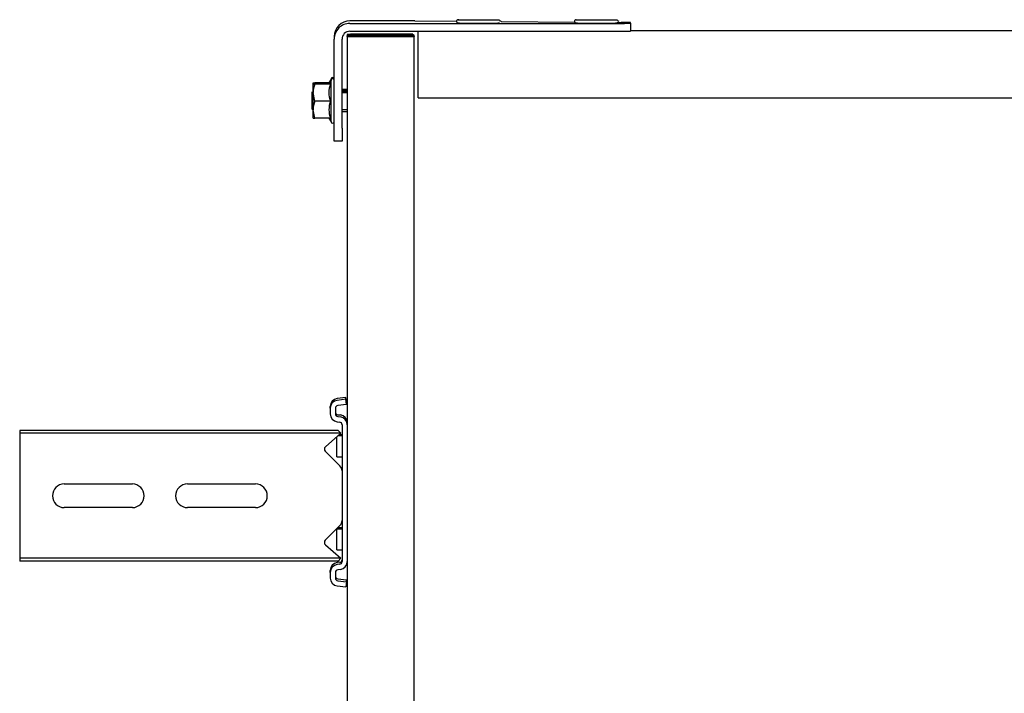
# Model space of a CAD drawing. Header units: centimetres. Extents: x 0 to 55409, y -2708 to 14680.
# Tile 143 of 215: x 50603 to 50641, y 4908 to 4934. Entities that reach past the tile are written whole.
import ezdxf

# ---------------------------------------------------------------- set-up
doc = ezdxf.new("R2010")
doc.units = ezdxf.units.CM
doc.header["$LTSCALE"] = 0.01
doc.layers.add('A-konstrukcja', color=7, linetype='Continuous')

# ---------------------------------------------------------------- blocks, each defined once
blk = doc.blocks.new('A$7E8814B27261F1')
at = {"color": 7, "linetype": 'Continuous'}
for p, q in [((3987.55, 4575), (3986.42, 4575)), ((3986.42, 4463.5), (3986.42, 4575)), ((3987.55, 4463.5), (3987.55, 4575)), ((3992.65, 4575), (3987.55, 4575)), ((3994.41, 4575), (3992.65, 4575)), ((4000.01, 4575), (3994.41, 4575)), ((4001.92, 4575), (4000.01, 4575)), ((4020.83, 4575), (4001.92, 4575)), ((4022.74, 4575), (4020.83, 4575)), ((4028.34, 4575), (4022.74, 4575)), ((4030.1, 4575), (4028.34, 4575)), ((4035.2, 4575), (4030.1, 4575)), ((4036.33, 4575), (4035.2, 4575)), ((4035.2, 4463.5), (4035.2, 4575)), ((4036.33, 4463.5), (4036.33, 4575)), ((4006.87, 4532), (4006.87, 4558)), ((4015.87, 4558), (4015.87, 4532)), ((4006.87, 4485), (4006.87, 4511)), ((4015.87, 4511), (4015.87, 4485)), ((3986.42, 4453.45), (3986.42, 4463.5)), ((3987.55, 4452.46), (3987.55, 4463.5)), ((4035.2, 4452.46), (4035.2, 4463.5)), ((4036.33, 4453.45), (4036.33, 4463.5)), ((4158.94, 4463.5), (4158.44, 4463)), ((4164.94, 4463.5), (4158.94, 4463.5)), ((4165.4, 4463.5), (4164.94, 4463.5)), ((4165.44, 4463), (4164.94, 4463.5)), ((4155.41, 4462.42), (4158.64, 4463)), ((4155.41, 4456.43), (4155.41, 4462.42)), ((4155.44, 4463), (4158.64, 4463)), ((4158.64, 4463), (4165.14, 4463)), ((4161.87, 4462.42), (4165.14, 4463)), ((4161.87, 4456.43), (4161.87, 4462.42)), ((4165.14, 4463), (4168.44, 4463)), ((4168.41, 4456.43), (4168.41, 4462.42)), ((4168.44, 4463), (4168.9, 4463)), ((4168.47, 4456.43), (4168.47, 4462.42)), ((4168.87, 4456.76), (4168.87, 4462.42)), ((4168.93, 4456.72), (4168.93, 4462.42)), ((3982.17, 4456.5), (3979.98, 4456.5)), ((3982.17, 4456.5), (3982.89, 4456.5)), ((3992.65, 4458.33), (3987.55, 4452.46)), ((4000.01, 4452.79), (3994.41, 4458.39)), ((4028.34, 4458.39), (4022.74, 4452.79)), ((4035.2, 4452.46), (4030.1, 4458.33)), ((4044.78, 4456.5), (4042.58, 4456.5)), ((4044.78, 4456.5), (4045.49, 4456.5)), ((4155.41, 4456.99), (4154.04, 4456.2)), ((4154.04, 4456.2), (4169.84, 4456.2)), ((4169.84, 4456.2), (4168.44, 4457.01)), ((4170.3, 4456.2), (4168.9, 4457.01)), ((4169.84, 4456.2), (4170.3, 4456.2)), ((3977, 4453.87), (3976.59, 4450.5)), ((3978.99, 4453.62), (3978.58, 4450.26)), ((3979.7, 4453.62), (3979.29, 4450.26)), ((3982.17, 4454.5), (3979.98, 4454.5)), ((3983.29, 4452.63), (3983.17, 4453.62)), ((3985.27, 4452.88), (3985.15, 4453.87)), ((3985.99, 4452.88), (3985.87, 4453.87)), ((3987.55, 4452.46), (3986.42, 4453.45)), ((3990.7, 4454), (3998.7, 4454)), ((3990.7, 4454), (3990.7, 4452)), ((3998.7, 4454), (3998.8, 4454)), ((3998.7, 4452), (3998.7, 4454)), ((3999.17, 4452), (3999.17, 4453.63)), ((4026.2, 4454), (4033.86, 4454)), ((4026.2, 4454), (4026.2, 4452)), ((4034.2, 4452), (4034.2, 4453.61)), ((4034.67, 4452), (4034.67, 4453.07)), ((4036.33, 4453.45), (4035.2, 4452.46)), ((4039.61, 4453.87), (4039.49, 4452.88)), ((4041.59, 4453.62), (4041.47, 4452.63)), ((4042.31, 4453.62), (4042.19, 4452.63)), ((4044.78, 4454.5), (4042.58, 4454.5)), ((4046.18, 4450.26), (4045.77, 4453.62)), ((4048.17, 4450.5), (4047.75, 4453.87)), ((4048.88, 4450.5), (4048.47, 4453.87)), ((4146.61, 4452), (4146.61, 4455)), ((4146.61, 4455), (4151.57, 4455)), ((4151.57, 4455), (4185.56, 4455)), ((4186.5, 4455), (4185.56, 4455)), ((4186.6, 4450), (711.34, 4450)), ((3978.58, 4450.26), (3976.59, 4450.5)), ((3978.58, 4450.26), (3979.29, 4450.26)), ((4001.92, 4452), (3986.26, 4452)), ((4004.23, 4452), (4001.92, 4452)), ((4018.52, 4452), (4004.23, 4452)), ((4020.83, 4452), (4018.52, 4452)), ((4038.49, 4452), (4020.83, 4452)), ((4046.18, 4450.26), (4048.17, 4450.5)), ((4046.18, 4450.26), (4046.9, 4450.26)), ((4046.9, 4450.26), (4048.88, 4450.5)), ((4048.17, 4450.5), (4048.88, 4450.5)), ((4151.57, 4452), (4146.61, 4452)), ((4151.57, 4452), (4185.56, 4452)), ((4157.94, 4452), (4157.94, 4450)), ((4158.7, 4452), (4158.7, 4450)), ((4165.17, 4452), (4165.17, 4450)), ((4165.64, 4452), (4165.64, 4450)), ((4165.94, 4450), (4165.94, 4452)), ((4166.4, 4450), (4166.4, 4452)), ((4186.6, 4450), (4186.85, 4450)), ((4187.07, 4450), (4186.85, 4450)), ((4186.91, 4448.79), (4186.98, 4446.06)), ((4187.32, 4450), (4187.07, 4450)), ((4187.44, 4446.06), (4187.38, 4448.79)), ((4188.56, 4449), (4188.56, 4346.97)), ((4191.56, 4449), (4191.56, 4346.97)), ((4192.5, 4430.63), (4192.5, 4449)), ((4186.56, 4429), (4186.56, 4445.5)), ((4186.58, 4445.5), (4186.58, 4429)), ((4186.85, 4448), (4186.6, 4448)), ((4186.97, 4444.21), (4186.91, 4446.91)), ((4187.03, 4445.5), (4187.03, 4429)), ((4187.05, 4429), (4187.05, 4445.5)), ((4187.07, 4448), (4187.32, 4448)), ((4187.37, 4446.91), (4187.44, 4444.21)), ((4186.97, 4444.21), (4186.58, 4444.21)), ((4187.44, 4444.21), (4187.05, 4444.21)), ((4186.93, 4426.81), (4186.59, 4426.81)), ((4186.6, 4426.5), (4186.62, 4426.5)), ((4186.62, 4426.5), (4186.62, 4424.5)), ((4186.93, 4426.81), (4186.97, 4428.8)), ((4186.94, 4425), (4186.93, 4426.81)), ((4186.98, 4426.99), (4186.94, 4425)), ((4187.4, 4426.81), (4187.06, 4426.81)), ((4187.08, 4426.5), (4187.07, 4426.5)), ((4187.08, 4424.5), (4187.08, 4426.5)), ((4187.44, 4428.8), (4187.4, 4426.81)), ((4187.4, 4426.81), (4187.41, 4425)), ((4187.41, 4425), (4187.45, 4426.99)), ((711.34, 4424.5), (4186.6, 4424.5)), ((4163.1, 4423), (4167.57, 4423)), ((4163.1, 4423), (4163.1, 327)), ((4167.57, 4423), (4184.06, 4423)), ((4184.06, 4423), (4188.56, 4423)), ((4186.62, 4424.5), (4186.6, 4424.5)), ((4186.94, 4425), (4186.62, 4425)), ((4186.62, 4424.5), (4187.07, 4424.5)), ((4187.07, 4424.5), (4187.08, 4424.5)), ((4187.41, 4425), (4187.08, 4425)), ((4192.48, 4424.17), (4192.36, 4408.3)), ((4192.23, 4391.24), (4192.03, 4363.21)), ((4191.91, 4346.98), (4191.9, 4345.5)), ((4191.61, 4341.97), (4188.61, 4341.97)), ((4188.85, 4341.97), (4188.85, 408.03)), ((4191.61, 4341.97), (4191.83, 4341.97))]:
    blk.add_line(p, q, dxfattribs=at)
for centre, radius, start, end in [((4011.37, 4558), 4.5, 0, 180), ((4011.37, 4532), 4.5, 180, 0), ((4011.37, 4511), 4.5, 0, 180), ((4011.37, 4485), 4.5, 180, 0), ((4159.72, 4462.47), 4.31, 172.9062, 180.6366), ((4158.53, 4453.07), 9.93, 70.3005, 89.3422), ((4165.02, 4452.88), 10.12, 70.4904, 89.3522), ((4172.72, 4462.47), 4.31, 172.9062, 180.6366), ((4164.12, 4462.46), 4.36, 359.401, 7.0562), ((4173.18, 4462.47), 4.31, 172.9062, 180.6366), ((3993.56, 4457.54), 1.2, 45, 139), ((4029.19, 4457.54), 1.2, 41, 135), ((4154.04, 4455.6), 0.6, 90, 270), ((4158.64, 4447.63), 9.37, 69.8159, 110.1841), ((4165.14, 4447.45), 9.56, 70.0132, 109.9868), ((4169.84, 4455.6), 0.6, 270, 90), ((4170.3, 4455.6), 0.6, 270, 90), ((4001.92, 4454.7), 2.7, 225, 270), ((4020.83, 4454.7), 2.7, 270, 315)]:
    blk.add_arc(centre, radius, start, end, dxfattribs=at)
for centre, major_axis, ratio, start_param, end_param in [((3979.98, 4453.5), (0, 3), 0.999962, 0, 1.448623), ((3982.17, 4453.5), (0, -3), 0.999962, 1.692969, 3.141593), ((3982.89, 4453.5), (0, -3), 0.999962, 1.692969, 3.141593), ((4042.58, 4453.5), (0, 3), 0.999962, 0, 1.448623), ((4044.78, 4453.5), (0, -3), 0.999962, 1.692969, 3.141593), ((4045.49, 4453.5), (0, -3), 0.999962, 1.692969, 3.141593), ((3979.98, 4453.5), (0, 1), 0.999962, 0, 1.448623), ((3980.7, 4453.5), (0, 1), 0.999962, 0, 1.448623), ((3982.17, 4453.5), (0, -1), 0.999962, 1.692969, 3.141593), ((3986.26, 4453), (0, -3), 0.999962, 4.834562, 6.283185), ((3986.26, 4453), (0, -1), 0.999962, 4.834562, 6.283185), ((3986.98, 4453), (0, -1), 0.999962, 4.834562, 6.283185), ((4038.49, 4453), (0, 1), 0.999962, 3.141593, 4.590216), ((4038.49, 4453), (0, 3), 0.999962, 3.141593, 4.590216), ((4039.21, 4453), (0, 3), 0.999962, 3.141593, 4.590216), ((4042.58, 4453.5), (0, 1), 0.999962, 0, 1.448623), ((4043.3, 4453.5), (0, 1), 0.999962, 0, 1.448623), ((4044.78, 4453.5), (0, -1), 0.999962, 1.692969, 3.141593), ((4185.56, 4449), (0, -6), 0.999962, 1.570796, 3.141593), ((4186.5, 4449), (0, 6), 0.999962, 4.712389, 6.283185), ((4185.56, 4449), (0, -3), 0.999962, 1.570796, 3.141593), ((4186.6, 4445.5), (0, -4.5), 0.008727, 3.141593, 4.712389), ((4186.85, 4430), (0, 20), 0.008727, 5.934119, 6.283185), ((4187.07, 4445.5), (0, -4.5), 0.008727, 3.141593, 4.712389), ((4187.32, 4430), (0, -20), 0.008727, 2.792527, 3.141593), ((4186.6, 4445.5), (0, 2.5), 0.008727, 0, 1.570796), ((4186.85, 4430), (0, -18), 0.008727, 2.792527, 3.141593), ((4186.94, 4436.5), (0, 10.5), 0.008727, 3.577925, 5.855196), ((4187.07, 4445.5), (0, 2.5), 0.008727, 0, 1.570796), ((4187.32, 4430), (0, 18), 0.008727, 5.934119, 6.283185), ((4187.41, 4436.5), (0, -10.5), 0.008727, 0.436332, 2.713603), ((4186.94, 4436.5), (0, -8.5), 0.008727, 0.436332, 2.704803), ((4187.41, 4436.5), (0, 8.5), 0.008727, 3.577925, 5.846396), ((4192.41, 4430.63), (0, -10), 0.008727, 0.868012, 1.570796), ((4186.6, 4429), (0, -4.5), 0.008727, 4.712389, 6.283185), ((4186.6, 4429), (0, 2.5), 0.008727, 1.570796, 3.141593), ((4187.07, 4429), (0, -4.5), 0.008727, 4.712389, 6.283185), ((4187.07, 4429), (0, 2.5), 0.008727, 1.570796, 3.141593), ((4192.94, 4399.8), (0, 7.9), 0.008727, 0, 3.141593), ((4192.94, 4399.8), (0, 7.9), 0.008727, 6.268069, 6.283185), ((4191.74, 4399.8), (0, 7.9), 0.008727, 1.436101, 3.141593), ((4192.94, 4354.8), (0, 7.9), 0.008727, 0, 3.141593), ((4192.94, 4354.8), (0, 7.9), 0.008727, 6.268069, 6.283185), ((4191.74, 4354.8), (0, 7.9), 0.008727, 1.436101, 3.141593), ((4188.61, 4346.97), (0, -5), 0.008727, 4.712389, 6.283185), ((4191.61, 4346.97), (0, 5), 0.008727, 1.570796, 3.141593), ((4191.83, 4351.97), (0, -10), 0.008727, 0, 0.868012)]:
    blk.add_ellipse(centre, major_axis=major_axis, ratio=ratio, start_param=start_param, end_param=end_param, dxfattribs=at)
for points, knots in [([(4168.41, 4456.43), (4168.41, 4456.6), (4168.42, 4456.75), (4168.43, 4456.95), (4168.43, 4457.01), (4168.44, 4457.01), (4168.44, 4457.01), (4168.44, 4457.01)], [0, 0, 0, 0, 0.25, 0.25, 0.5, 0.5, 0.5083284, 0.5083284, 0.5083284, 0.5083284]), ([(4192.96, 4407.38), (4192.95, 4407.54), (4192.93, 4407.69), (4192.95, 4407.76), (4192.9, 4407.92), (4192.84, 4408.03), (4192.74, 4408.16), (4192.57, 4408.27), (4192.35, 4408.31), (4192.14, 4408.28), (4191.97, 4408.19), (4191.87, 4408.08), (4191.8, 4407.98), (4191.77, 4407.89), (4191.75, 4407.83), (4191.74, 4407.78), (4191.73, 4407.72), (4191.72, 4407.52), (4191.7, 4406.7), (4191.68, 4404.59), (4191.67, 4402.45), (4191.67, 4401.2), (4191.67, 4400.84)], [0.4679523, 0.4679523, 0.4679523, 0.4679523, 0.5226093, 0.5419823, 0.5459281, 0.550613, 0.5569908, 0.5641798, 0.5719987, 0.5803439, 0.5868466, 0.5922879, 0.596927, 0.6007021, 0.6040085, 0.6081559, 0.6157521, 0.6380484, 0.7559458, 0.8577585, 0.9645625, 1, 1, 1, 1]), ([(4192.94, 4362.71), (4192.94, 4362.74), (4192.95, 4362.76), (4192.9, 4362.92), (4192.84, 4363.03), (4192.74, 4363.16), (4192.57, 4363.27), (4192.35, 4363.31), (4192.14, 4363.28), (4191.97, 4363.19), (4191.87, 4363.08), (4191.8, 4362.98), (4191.77, 4362.89), (4191.75, 4362.83), (4191.74, 4362.78), (4191.73, 4362.72), (4191.72, 4362.52), (4191.7, 4361.7), (4191.68, 4359.59), (4191.67, 4357.45), (4191.67, 4356.2), (4191.67, 4355.84)], [0.5226093, 0.5226093, 0.5226093, 0.5226093, 0.5419823, 0.5459281, 0.550613, 0.5569908, 0.5641798, 0.5719987, 0.5803439, 0.5868466, 0.5922879, 0.596927, 0.6007021, 0.6040085, 0.6081559, 0.6157521, 0.6380484, 0.7559458, 0.8577585, 0.9645625, 1, 1, 1, 1])]:
    blk.add_open_spline(points, degree=3, knots=knots, dxfattribs=at)
for points in [[(4192.28, 4391.3), (4192.38, 4391.24), (4192.49, 4391.49), (4192.58, 4392.05)], [(4192.28, 4346.3), (4192.38, 4346.24), (4192.49, 4346.49), (4192.58, 4347.05)]]:
    blk.add_open_spline(points, degree=3, dxfattribs=at)

msp = doc.modelspace()

# ---------------------------------------------------------------- block references
at = {"layer": 'A-konstrukcja', "xscale": 0.1, "yscale": 0.1, "zscale": 0.1, "rotation": 89.99999999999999}
msp.add_blockref('A$7E8814B27261F1', (51060.429, 4514.625), dxfattribs=at)

doc.saveas('drawing.dxf')
